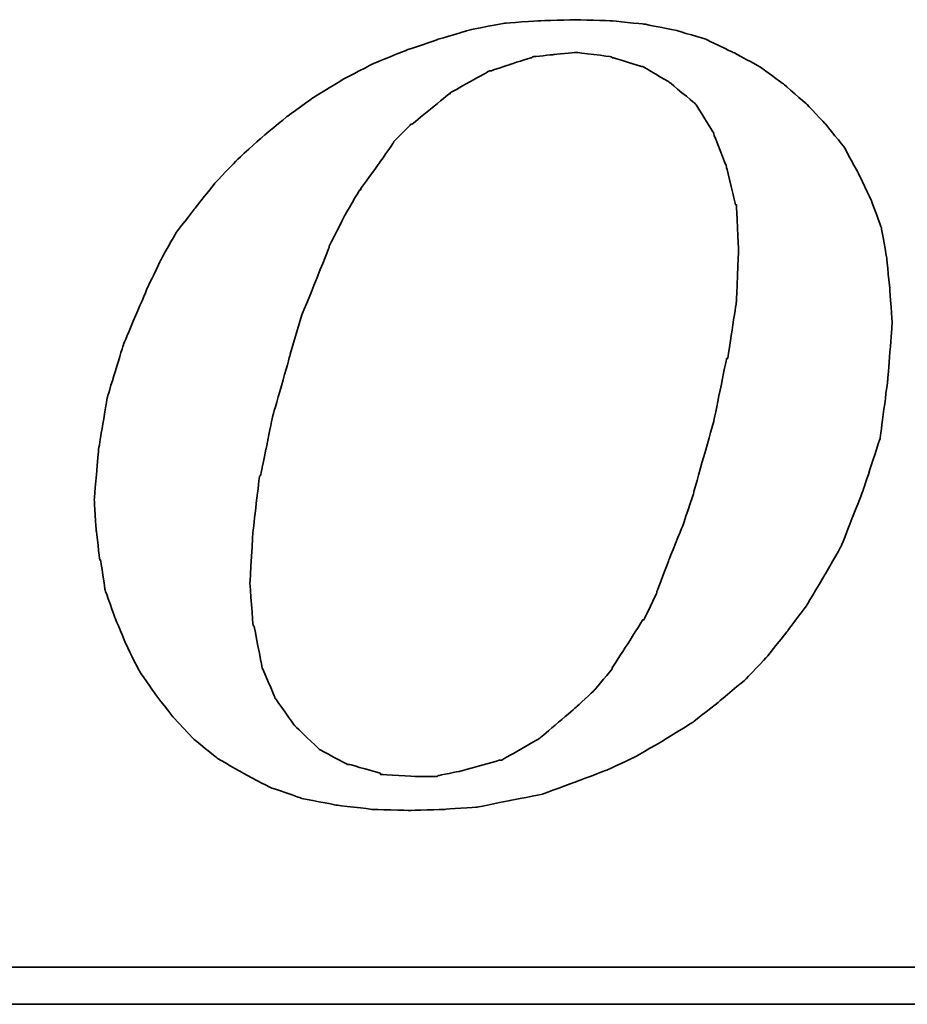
# Model space of a CAD drawing. Header units: millimetres. Extents: x -2774 to 3135, y -1571 to 860.
# Tile 80 of 256: x -2341.75 to -2336.27, y -1202.58 to -1196.5. Entities that reach past the tile are written whole.
import ezdxf

# ---------------------------------------------------------------- set-up
doc = ezdxf.new("R2010")
doc.units = ezdxf.units.MM
doc.layers.add('DIM', color=4, linetype='CONTINUOUS')
doc.layers.add('layer 1', color=7, linetype='CONTINUOUS')

# ---------------------------------------------------------------- blocks, each defined once
blk = doc.blocks.new('TBI MOTION logo(完整正式版)')
at = {"layer": 'layer 1', "color": 22, "lineweight": 35}
for points, knots in [([(-11.34375, -6.98375), (-11.34375, -6.98375), (-10.91375, -7.43875), (-10.91375, -7.43875), (-10.91375, -7.43875), (-10.91375, -7.43875), (-10.38625, -7.87125), (-10.38625, -7.87125), (-10.38625, -7.87125), (-10.38625, -7.87125), (-9.81125, -8.20375), (-9.81125, -8.20375), (-9.81125, -8.20375), (-9.81125, -8.20375), (-9.21125, -8.51875), (-9.21125, -8.51875), (-9.21125, -8.51875), (-9.21125, -8.51875), (-8.51625, -8.75875), (-8.51625, -8.75875), (-8.51625, -8.75875), (-8.51625, -8.75875), (-7.77125, -8.90375), (-7.77125, -8.90375), (-7.77125, -8.90375), (-7.77125, -8.90375), (-6.97875, -8.99875), (-6.97875, -8.99875), (-6.97875, -8.99875), (-6.97875, -8.99875), (-6.14125, -9.02375), (-6.14125, -9.02375), (-6.14125, -9.02375), (-6.14125, -9.02375), (-5.37125, -8.99875), (-5.37125, -8.99875), (-5.37125, -8.99875), (-5.37125, -8.99875), (-4.65375, -8.94875), (-4.65375, -8.94875), (-4.65375, -8.94875), (-4.65375, -8.94875), (-3.93375, -8.80625), (-3.93375, -8.80625), (-3.93375, -8.80625), (-3.93375, -8.80625), (-3.21375, -8.66375), (-3.21375, -8.66375), (-3.21375, -8.66375), (-3.21375, -8.66375), (-2.49375, -8.39875), (-2.49375, -8.39875), (-2.49375, -8.39875), (-2.49375, -8.39875), (-1.79875, -8.13375), (-1.79875, -8.13375), (-1.79875, -8.13375), (-1.79875, -8.13375), (-1.17375, -7.84375), (-1.17375, -7.84375), (-1.17375, -7.84375), (-1.17375, -7.84375), (-0.52375, -7.46375), (-0.52375, -7.46375), (-0.52375, -7.46375), (-0.52375, -7.46375), (0.10124, -7.07875), (0.10124, -7.07875), (0.10124, -7.07875), (0.10124, -7.07875), (0.67625, -6.62375), (0.67625, -6.62375), (0.67625, -6.62375), (0.67625, -6.62375), (1.24874, -6.14375), (1.24874, -6.14375), (1.24874, -6.14375), (1.24874, -6.14375), (1.72874, -5.64125), (1.72874, -5.64125), (1.72874, -5.64125), (1.72874, -5.64125), (2.18624, -5.06375), (2.18624, -5.06375), (2.18624, -5.06375), (2.18624, -5.06375), (2.61625, -4.48874), (2.61625, -4.48874), (2.61625, -4.48874), (2.61625, -4.48874), (3.00125, -3.83874), (3.00125, -3.83874), (3.00125, -3.83874), (3.00125, -3.83874), (3.36124, -3.21374), (3.36124, -3.21374), (3.36124, -3.21374), (3.36124, -3.21374), (3.84374, -1.99125), (3.84374, -1.99125), (3.84374, -1.99125), (3.84374, -1.99125), (4.22625, -0.81875), (4.22625, -0.81875), (4.22625, -0.81875), (4.22625, -0.81875), (4.39125, 0.45624), (4.39125, 0.45624), (4.39125, 0.45624), (4.39125, 0.45624), (4.48874, 1.70124), (4.48874, 1.70124), (4.48874, 1.70124), (4.48874, 1.70124), (4.43874, 2.44625), (4.43874, 2.44625), (4.43874, 2.44625), (4.43874, 2.44625), (4.36874, 3.14125), (4.36874, 3.14125), (4.36874, 3.14125), (4.36874, 3.14125), (4.25125, 3.81125), (4.25125, 3.81125), (4.25125, 3.81125), (4.25125, 3.81125), (4.03124, 4.41125), (4.03124, 4.41125), (4.03124, 4.41125), (4.03124, 4.41125), (3.74374, 5.01125), (3.74374, 5.01125), (3.74374, 5.01125), (3.74374, 5.01125), (3.43124, 5.58875), (3.43124, 5.58875), (3.43124, 5.58875), (3.43124, 5.58875), (3.02625, 6.09125), (3.02625, 6.09125), (3.02625, 6.09125), (3.02625, 6.09125), (2.59374, 6.54875), (2.59374, 6.54875), (2.59374, 6.54875), (2.59374, 6.54875), (2.09124, 6.98125), (2.09124, 6.98125), (2.09124, 6.98125), (2.09124, 6.98125), (1.56124, 7.36625), (1.56124, 7.36625), (1.56124, 7.36625), (1.56124, 7.36625), (0.98624, 7.67625), (0.98624, 7.67625), (0.98624, 7.67625), (0.98624, 7.67625), (0.38624, 7.96375), (0.38624, 7.96375), (0.38624, 7.96375), (0.38624, 7.96375), (-0.25875, 8.15625), (-0.25875, 8.15625), (-0.25875, 8.15625), (-0.25875, 8.15625), (-0.98125, 8.30125), (-0.98125, 8.30125), (-0.98125, 8.30125), (-0.98125, 8.30125), (-1.70124, 8.37125), (-1.70124, 8.37125), (-1.70124, 8.37125), (-1.70124, 8.37125), (-2.49375, 8.39624), (-2.49375, 8.39624), (-2.49375, 8.39624), (-2.49375, 8.39624), (-3.28625, 8.37125), (-3.28625, 8.37125), (-3.28625, 8.37125), (-3.28625, 8.37125), (-4.05125, 8.32125), (-4.05125, 8.32125), (-4.05125, 8.32125), (-4.05125, 8.32125), (-4.77375, 8.18125), (-4.77375, 8.18125), (-4.77375, 8.18125), (-4.77375, 8.18125), (-5.51625, 7.96375), (-5.51625, 7.96375), (-5.51625, 7.96375), (-5.51625, 7.96375), (-6.21125, 7.72625), (-6.21125, 7.72625), (-6.21125, 7.72625), (-6.21125, 7.72625), (-6.92875, 7.43625), (-6.92875, 7.43625), (-6.92875, 7.43625), (-6.92875, 7.43625), (-7.57875, 7.10125), (-7.57875, 7.10125), (-7.57875, 7.10125), (-7.57875, 7.10125), (-8.24875, 6.69125), (-8.24875, 6.69125), (-8.24875, 6.69125), (-8.24875, 6.69125), (-8.84875, 6.26125), (-8.84875, 6.26125), (-8.84875, 6.26125), (-8.84875, 6.26125), (-9.42625, 5.78125), (-9.42625, 5.78125), (-9.42625, 5.78125), (-9.42625, 5.78125), (-9.95375, 5.30125), (-9.95375, 5.30125), (-9.95375, 5.30125), (-9.95375, 5.30125), (-10.43375, 4.79624), (-10.43375, 4.79624), (-10.43375, 4.79624), (-10.43375, 4.79624), (-10.88875, 4.22125), (-10.88875, 4.22125), (-10.88875, 4.22125), (-10.88875, 4.22125), (-11.29875, 3.69375), (-11.29875, 3.69375), (-11.29875, 3.69375), (-11.29875, 3.69375), (-11.63375, 3.09125), (-11.63375, 3.09125), (-11.63375, 3.09125), (-11.63375, 3.09125), (-11.91875, 2.49625), (-11.91875, 2.49625), (-11.91875, 2.49625), (-11.91875, 2.49625), (-12.44875, 1.24625), (-12.44875, 1.24625), (-12.44875, 1.24625), (-12.44875, 1.24625), (-12.80875, 0.06874), (-12.80875, 0.06874), (-12.80875, 0.06874), (-12.80875, 0.06874), (-12.99875, -1.07875), (-12.99875, -1.07875), (-12.99875, -1.07875), (-12.99875, -1.07875), (-13.09375, -2.18375), (-13.09375, -2.18375), (-13.09375, -2.18375), (-13.09375, -2.18375), (-13.04875, -2.85375), (-13.04875, -2.85375), (-13.04875, -2.85375), (-13.04875, -2.85375), (-12.97375, -3.50375), (-12.97375, -3.50375), (-12.97375, -3.50375), (-12.97375, -3.50375), (-12.95375, -3.50375), (-12.95375, -3.50375), (-12.95375, -3.50375), (-12.95375, -3.50375), (-12.85375, -4.17375), (-12.85375, -4.17375), (-12.85375, -4.17375), (-12.85375, -4.17375), (-12.63875, -4.77624), (-12.63875, -4.77624), (-12.63875, -4.77624), (-12.63875, -4.77624), (-12.39875, -5.35125), (-12.39875, -5.35125), (-12.39875, -5.35125), (-12.39875, -5.35125), (-12.11375, -5.92875), (-12.11375, -5.92875), (-12.11375, -5.92875), (-12.11375, -5.92875), (-11.75375, -6.45375), (-11.75375, -6.45375), (-11.75375, -6.45375), (-11.75375, -6.45375), (-11.34375, -6.98375), (-11.34375, -6.98375)], [0, 0, 0, 0, 0.01369863, 0.01369863, 0.01369863, 0.01369864, 0.02739726, 0.02739726, 0.02739726, 0.02739727, 0.04109589, 0.04109589, 0.04109589, 0.0410959, 0.05479452, 0.05479452, 0.05479452, 0.05479453, 0.06849315, 0.06849315, 0.06849315, 0.06849316, 0.08219178, 0.08219178, 0.08219178, 0.08219179, 0.09589041, 0.09589041, 0.09589041, 0.09589042, 0.10958904, 0.10958904, 0.10958904, 0.10958905, 0.12328767, 0.12328767, 0.12328767, 0.12328768, 0.1369863, 0.1369863, 0.1369863, 0.13698631, 0.15068493, 0.15068493, 0.15068493, 0.15068494, 0.16438356, 0.16438356, 0.16438356, 0.16438357, 0.17808219, 0.17808219, 0.17808219, 0.1780822, 0.19178082, 0.19178082, 0.19178082, 0.19178083, 0.20547945, 0.20547945, 0.20547945, 0.20547946, 0.21917808, 0.21917808, 0.21917808, 0.21917809, 0.23287671, 0.23287671, 0.23287671, 0.23287672, 0.24657534, 0.24657534, 0.24657534, 0.24657535, 0.26027397, 0.26027397, 0.26027397, 0.26027398, 0.2739726, 0.2739726, 0.2739726, 0.27397261, 0.28767123, 0.28767123, 0.28767123, 0.28767124, 0.30136986, 0.30136986, 0.30136986, 0.30136987, 0.31506849, 0.31506849, 0.31506849, 0.3150685, 0.32876712, 0.32876712, 0.32876712, 0.32876713, 0.34246575, 0.34246575, 0.34246575, 0.34246576, 0.35616438, 0.35616438, 0.35616438, 0.35616439, 0.36986301, 0.36986301, 0.36986301, 0.36986302, 0.38356164, 0.38356164, 0.38356164, 0.38356165, 0.39726027, 0.39726027, 0.39726027, 0.39726028, 0.4109589, 0.4109589, 0.4109589, 0.41095891, 0.42465753, 0.42465753, 0.42465753, 0.42465754, 0.43835616, 0.43835616, 0.43835616, 0.43835617, 0.45205479, 0.45205479, 0.45205479, 0.4520548, 0.46575342, 0.46575342, 0.46575342, 0.46575343, 0.47945205, 0.47945205, 0.47945205, 0.47945206, 0.49315068, 0.49315068, 0.49315068, 0.49315069, 0.50684932, 0.50684932, 0.50684932, 0.50684933, 0.52054795, 0.52054795, 0.52054795, 0.52054796, 0.53424658, 0.53424658, 0.53424658, 0.53424659, 0.54794521, 0.54794521, 0.54794521, 0.54794522, 0.56164384, 0.56164384, 0.56164384, 0.56164385, 0.57534247, 0.57534247, 0.57534247, 0.57534248, 0.5890411, 0.5890411, 0.5890411, 0.58904111, 0.60273973, 0.60273973, 0.60273973, 0.60273974, 0.61643836, 0.61643836, 0.61643836, 0.61643837, 0.63013699, 0.63013699, 0.63013699, 0.630137, 0.64383562, 0.64383562, 0.64383562, 0.64383563, 0.65753425, 0.65753425, 0.65753425, 0.65753426, 0.67123288, 0.67123288, 0.67123288, 0.67123289, 0.68493151, 0.68493151, 0.68493151, 0.68493152, 0.69863014, 0.69863014, 0.69863014, 0.69863015, 0.71232877, 0.71232877, 0.71232877, 0.71232878, 0.7260274, 0.7260274, 0.7260274, 0.72602741, 0.73972603, 0.73972603, 0.73972603, 0.73972604, 0.75342466, 0.75342466, 0.75342466, 0.75342467, 0.76712329, 0.76712329, 0.76712329, 0.7671233, 0.78082192, 0.78082192, 0.78082192, 0.78082193, 0.79452055, 0.79452055, 0.79452055, 0.79452056, 0.80821918, 0.80821918, 0.80821918, 0.80821919, 0.82191781, 0.82191781, 0.82191781, 0.82191782, 0.83561644, 0.83561644, 0.83561644, 0.83561645, 0.84931507, 0.84931507, 0.84931507, 0.84931508, 0.8630137, 0.8630137, 0.8630137, 0.86301371, 0.87671233, 0.87671233, 0.87671233, 0.87671234, 0.89041096, 0.89041096, 0.89041096, 0.89041097, 0.90410959, 0.90410959, 0.90410959, 0.9041096, 0.91780822, 0.91780822, 0.91780822, 0.91780823, 0.93150685, 0.93150685, 0.93150685, 0.93150686, 0.94520548, 0.94520548, 0.94520548, 0.94520549, 0.95890411, 0.95890411, 0.95890411, 0.95890412, 0.97260274, 0.97260274, 0.97260274, 0.97260275, 0.98630137, 0.98630137, 0.98630137, 0.98630138, 1, 1, 1, 1]), ([(-8.77875, 1.03124), (-8.77875, 1.03124), (-8.51625, 1.89625), (-8.51625, 1.89625), (-8.51625, 1.89625), (-8.51625, 1.89625), (-8.20375, 2.66375), (-8.20375, 2.66375), (-8.20375, 2.66375), (-8.20375, 2.66375), (-7.91625, 3.38125), (-7.91625, 3.38125), (-7.91625, 3.38125), (-7.91625, 3.38125), (-7.91625, 3.40624), (-7.91625, 3.40624), (-7.91625, 3.40624), (-7.91625, 3.40624), (-7.57875, 4.07624), (-7.57875, 4.07624), (-7.57875, 4.07624), (-7.57875, 4.07624), (-7.24375, 4.65125), (-7.24375, 4.65125), (-7.24375, 4.65125), (-7.24375, 4.65125), (-7.21875, 4.65125), (-7.21875, 4.65125), (-7.21875, 4.65125), (-7.21875, 4.65125), (-7.21875, 4.67624), (-7.21875, 4.67624), (-7.21875, 4.67624), (-7.21875, 4.67624), (-6.83625, 5.20375), (-6.83625, 5.20375), (-6.83625, 5.20375), (-6.83625, 5.20375), (-6.49875, 5.68625), (-6.49875, 5.68625), (-6.49875, 5.68625), (-6.49875, 5.68625), (-6.49875, 5.70625), (-6.49875, 5.70625), (-6.49875, 5.70625), (-6.49875, 5.70625), (-6.11625, 6.09125), (-6.11625, 6.09125), (-6.11625, 6.09125), (-6.11625, 6.09125), (-6.09125, 6.09125), (-6.09125, 6.09125), (-6.09125, 6.09125), (-6.09125, 6.09125), (-5.27375, 6.76625), (-5.27375, 6.76625), (-5.27375, 6.76625), (-5.27375, 6.76625), (-5.24875, 6.76625), (-5.24875, 6.76625), (-5.24875, 6.76625), (-5.24875, 6.76625), (-5.24875, 6.78625), (-5.24875, 6.78625), (-5.24875, 6.78625), (-5.24875, 6.78625), (-4.38875, 7.26624), (-4.38875, 7.26624), (-4.38875, 7.26624), (-4.38875, 7.26624), (-4.36125, 7.26624), (-4.36125, 7.26624), (-4.36125, 7.26624), (-4.36125, 7.26624), (-3.93375, 7.41125), (-3.93375, 7.41125), (-3.93375, 7.41125), (-3.93375, 7.41125), (-3.47375, 7.55625), (-3.47375, 7.55625), (-3.47375, 7.55625), (-3.47375, 7.55625), (-3.45375, 7.55625), (-3.45375, 7.55625), (-3.45375, 7.55625), (-3.45375, 7.55625), (-3.42875, 7.58124), (-3.42875, 7.58124), (-3.42875, 7.58124), (-3.42875, 7.58124), (-2.97375, 7.62625), (-2.97375, 7.62625), (-2.97375, 7.62625), (-2.97375, 7.62625), (-2.49375, 7.67625), (-2.49375, 7.67625), (-2.49375, 7.67625), (-2.49375, 7.67625), (-2.46875, 7.67625), (-2.46875, 7.67625), (-2.46875, 7.67625), (-2.46875, 7.67625), (-1.70124, 7.58124), (-1.70124, 7.58124), (-1.70124, 7.58124), (-1.70124, 7.58124), (-1.67875, 7.55625), (-1.67875, 7.55625), (-1.67875, 7.55625), (-1.67875, 7.55625), (-1.65375, 7.55625), (-1.65375, 7.55625), (-1.65375, 7.55625), (-1.65375, 7.55625), (-1.03125, 7.36625), (-1.03125, 7.36625), (-1.03125, 7.36625), (-1.03125, 7.36625), (-1.00625, 7.36625), (-1.00625, 7.36625), (-1.00625, 7.36625), (-1.00625, 7.36625), (-0.43124, 7.02624), (-0.43124, 7.02624), (-0.43124, 7.02624), (-0.43124, 7.02624), (-0.40625, 7.00624), (-0.40625, 7.00624), (-0.40625, 7.00624), (-0.40625, 7.00624), (0.12124, 6.57124), (0.12124, 6.57124), (0.12124, 6.57124), (0.12124, 6.57124), (0.14624, 6.54875), (0.14624, 6.54875), (0.14624, 6.54875), (0.14624, 6.54875), (0.17124, 6.52375), (0.17124, 6.52375), (0.17124, 6.52375), (0.17124, 6.52375), (0.55625, 5.89875), (0.55625, 5.89875), (0.55625, 5.89875), (0.55625, 5.89875), (0.55625, 5.87625), (0.55625, 5.87625), (0.55625, 5.87625), (0.55625, 5.87625), (0.84124, 5.15625), (0.84124, 5.15625), (0.84124, 5.15625), (0.84124, 5.15625), (0.84124, 5.13125), (0.84124, 5.13125), (0.84124, 5.13125), (0.84124, 5.13125), (1.03624, 4.31875), (1.03624, 4.31875), (1.03624, 4.31875), (1.03624, 4.31875), (1.05624, 4.31875), (1.05624, 4.31875), (1.05624, 4.31875), (1.05624, 4.31875), (1.05624, 4.29125), (1.05624, 4.29125), (1.05624, 4.29125), (1.05624, 4.29125), (1.10625, 3.33125), (1.10625, 3.33125), (1.10625, 3.33125), (1.10625, 3.33125), (1.10625, 3.30875), (1.10625, 3.30875), (1.10625, 3.30875), (1.10625, 3.30875), (1.05624, 2.20624), (1.05624, 2.20624), (1.05624, 2.20624), (1.05624, 2.20624), (1.05624, 2.18124), (1.05624, 2.18124), (1.05624, 2.18124), (1.05624, 2.18124), (0.86624, 0.93624), (0.86624, 0.93624), (0.86624, 0.93624), (0.86624, 0.93624), (0.84124, 0.93624), (0.84124, 0.93624), (0.84124, 0.93624), (0.84124, 0.93624), (0.55625, -0.45874), (0.55625, -0.45874), (0.55625, -0.45874), (0.55625, -0.45874), (0.12124, -1.99125), (0.12124, -1.99125), (0.12124, -1.99125), (0.12124, -1.99125), (0.12124, -2.01874), (0.12124, -2.01874), (0.12124, -2.01874), (0.12124, -2.01874), (-0.13874, -2.78375), (-0.13874, -2.78375), (-0.13874, -2.78375), (-0.13874, -2.78375), (-0.43124, -3.50375), (-0.43124, -3.50375), (-0.43124, -3.50375), (-0.43124, -3.50375), (-0.69375, -4.19875), (-0.69375, -4.19875), (-0.69375, -4.19875), (-0.69375, -4.19875), (-0.69375, -4.22375), (-0.69375, -4.22375), (-0.69375, -4.22375), (-0.69375, -4.22375), (-0.98125, -4.82374), (-0.98125, -4.82374), (-0.98125, -4.82374), (-0.98125, -4.82374), (-1.00625, -4.82374), (-1.00625, -4.82374), (-1.00625, -4.82374), (-1.00625, -4.82374), (-1.33875, -5.35125), (-1.33875, -5.35125), (-1.33875, -5.35125), (-1.33875, -5.35125), (-1.67875, -5.87875), (-1.67875, -5.87875), (-1.67875, -5.87875), (-1.67875, -5.87875), (-1.67875, -5.90375), (-1.67875, -5.90375), (-1.67875, -5.90375), (-1.67875, -5.90375), (-2.05875, -6.35875), (-2.05875, -6.35875), (-2.05875, -6.35875), (-2.05875, -6.35875), (-2.08375, -6.38375), (-2.08375, -6.38375), (-2.08375, -6.38375), (-2.08375, -6.38375), (-2.46875, -6.74375), (-2.46875, -6.74375), (-2.46875, -6.74375), (-2.46875, -6.74375), (-3.25875, -7.41625), (-3.25875, -7.41625), (-3.25875, -7.41625), (-3.25875, -7.41625), (-3.28625, -7.43875), (-3.28625, -7.43875), (-3.28625, -7.43875), (-3.28625, -7.43875), (-4.12375, -7.91875), (-4.12375, -7.91875), (-4.12375, -7.91875), (-4.12375, -7.91875), (-4.14875, -7.91875), (-4.14875, -7.91875), (-4.14875, -7.91875), (-4.14875, -7.91875), (-4.17125, -7.91875), (-4.17125, -7.91875), (-4.17125, -7.91875), (-4.17125, -7.91875), (-5.03375, -8.15875), (-5.03375, -8.15875), (-5.03375, -8.15875), (-5.03375, -8.15875), (-5.51625, -8.25625), (-5.51625, -8.25625), (-5.51625, -8.25625), (-5.51625, -8.25625), (-5.54125, -8.27875), (-5.54125, -8.27875), (-5.54125, -8.27875), (-5.54125, -8.27875), (-5.56375, -8.27875), (-5.56375, -8.27875), (-5.56375, -8.27875), (-5.56375, -8.27875), (-5.99625, -8.27875), (-5.99625, -8.27875), (-5.99625, -8.27875), (-5.99625, -8.27875), (-6.76375, -8.23125), (-6.76375, -8.23125), (-6.76375, -8.23125), (-6.76375, -8.23125), (-6.78875, -8.23125), (-6.78875, -8.23125), (-6.78875, -8.23125), (-6.78875, -8.23125), (-6.78875, -8.20375), (-6.78875, -8.20375), (-6.78875, -8.20375), (-6.78875, -8.20375), (-7.45875, -8.01375), (-7.45875, -8.01375), (-7.45875, -8.01375), (-7.45875, -8.01375), (-7.48375, -8.01375), (-7.48375, -8.01375), (-7.48375, -8.01375), (-7.48375, -8.01375), (-7.50875, -8.01375), (-7.50875, -8.01375), (-7.50875, -8.01375), (-7.50875, -8.01375), (-8.13125, -7.67875), (-8.13125, -7.67875), (-8.13125, -7.67875), (-8.13125, -7.67875), (-8.15625, -7.65375), (-8.15625, -7.65375), (-8.15625, -7.65375), (-8.15625, -7.65375), (-8.65875, -7.17375), (-8.65875, -7.17375), (-8.65875, -7.17375), (-8.65875, -7.17375), (-8.68375, -7.14875), (-8.68375, -7.14875), (-8.68375, -7.14875), (-8.68375, -7.14875), (-9.08875, -6.57375), (-9.08875, -6.57375), (-9.08875, -6.57375), (-9.08875, -6.57375), (-9.11375, -6.54875), (-9.11375, -6.54875), (-9.11375, -6.54875), (-9.11375, -6.54875), (-9.11375, -6.52875), (-9.11375, -6.52875), (-9.11375, -6.52875), (-9.11375, -6.52875), (-9.40375, -5.85375), (-9.40375, -5.85375), (-9.40375, -5.85375), (-9.40375, -5.85375), (-9.40375, -5.82875), (-9.40375, -5.82875), (-9.40375, -5.82875), (-9.40375, -5.82875), (-9.56875, -4.96875), (-9.56875, -4.96875), (-9.56875, -4.96875), (-9.56875, -4.96875), (-9.59375, -4.94375), (-9.59375, -4.94375), (-9.59375, -4.94375), (-9.59375, -4.94375), (-9.66375, -4.03375), (-9.66375, -4.03375), (-9.66375, -4.03375), (-9.66375, -4.03375), (-9.66375, -4.00875), (-9.66375, -4.00875), (-9.66375, -4.00875), (-9.66375, -4.00875), (-9.59375, -2.85375), (-9.59375, -2.85375), (-9.59375, -2.85375), (-9.59375, -2.85375), (-9.45125, -1.65875), (-9.45125, -1.65875), (-9.45125, -1.65875), (-9.45125, -1.65875), (-9.42625, -1.63375), (-9.42625, -1.63375), (-9.42625, -1.63375), (-9.42625, -1.63375), (-9.16125, -0.33875), (-9.16125, -0.33875), (-9.16125, -0.33875), (-9.16125, -0.33875), (-8.77875, 1.00624), (-8.77875, 1.00624), (-8.77875, 1.00624), (-8.77875, 1.00624), (-8.77875, 1.03124), (-8.77875, 1.03124)], [0, 0, 0, 0, 0.01020408, 0.01020408, 0.01020408, 0.01020409, 0.02040816, 0.02040816, 0.02040816, 0.02040817, 0.03061224, 0.03061224, 0.03061224, 0.03061225, 0.04081633, 0.04081633, 0.04081633, 0.04081634, 0.05102041, 0.05102041, 0.05102041, 0.05102042, 0.06122449, 0.06122449, 0.06122449, 0.0612245, 0.07142857, 0.07142857, 0.07142857, 0.07142858, 0.08163265, 0.08163265, 0.08163265, 0.08163266, 0.09183673, 0.09183673, 0.09183673, 0.09183674, 0.10204082, 0.10204082, 0.10204082, 0.10204083, 0.1122449, 0.1122449, 0.1122449, 0.11224491, 0.12244898, 0.12244898, 0.12244898, 0.12244899, 0.13265306, 0.13265306, 0.13265306, 0.13265307, 0.14285714, 0.14285714, 0.14285714, 0.14285715, 0.15306122, 0.15306122, 0.15306122, 0.15306123, 0.16326531, 0.16326531, 0.16326531, 0.16326532, 0.17346939, 0.17346939, 0.17346939, 0.1734694, 0.18367347, 0.18367347, 0.18367347, 0.18367348, 0.19387755, 0.19387755, 0.19387755, 0.19387756, 0.20408163, 0.20408163, 0.20408163, 0.20408164, 0.21428571, 0.21428571, 0.21428571, 0.21428572, 0.2244898, 0.2244898, 0.2244898, 0.22448981, 0.23469388, 0.23469388, 0.23469388, 0.23469389, 0.24489796, 0.24489796, 0.24489796, 0.24489797, 0.25510204, 0.25510204, 0.25510204, 0.25510205, 0.26530612, 0.26530612, 0.26530612, 0.26530613, 0.2755102, 0.2755102, 0.2755102, 0.27551021, 0.28571429, 0.28571429, 0.28571429, 0.2857143, 0.29591837, 0.29591837, 0.29591837, 0.29591838, 0.30612245, 0.30612245, 0.30612245, 0.30612246, 0.31632653, 0.31632653, 0.31632653, 0.31632654, 0.32653061, 0.32653061, 0.32653061, 0.32653062, 0.33673469, 0.33673469, 0.33673469, 0.3367347, 0.34693878, 0.34693878, 0.34693878, 0.34693879, 0.35714286, 0.35714286, 0.35714286, 0.35714287, 0.36734694, 0.36734694, 0.36734694, 0.36734695, 0.37755102, 0.37755102, 0.37755102, 0.37755103, 0.3877551, 0.3877551, 0.3877551, 0.38775511, 0.39795918, 0.39795918, 0.39795918, 0.39795919, 0.40816327, 0.40816327, 0.40816327, 0.40816328, 0.41836735, 0.41836735, 0.41836735, 0.41836736, 0.42857143, 0.42857143, 0.42857143, 0.42857144, 0.43877551, 0.43877551, 0.43877551, 0.43877552, 0.44897959, 0.44897959, 0.44897959, 0.4489796, 0.45918367, 0.45918367, 0.45918367, 0.45918368, 0.46938776, 0.46938776, 0.46938776, 0.46938777, 0.47959184, 0.47959184, 0.47959184, 0.47959185, 0.48979592, 0.48979592, 0.48979592, 0.48979593, 0.5, 0.5, 0.5, 0.50000001, 0.51020408, 0.51020408, 0.51020408, 0.51020409, 0.52040816, 0.52040816, 0.52040816, 0.52040817, 0.53061224, 0.53061224, 0.53061224, 0.53061225, 0.54081633, 0.54081633, 0.54081633, 0.54081634, 0.55102041, 0.55102041, 0.55102041, 0.55102042, 0.56122449, 0.56122449, 0.56122449, 0.5612245, 0.57142857, 0.57142857, 0.57142857, 0.57142858, 0.58163265, 0.58163265, 0.58163265, 0.58163266, 0.59183673, 0.59183673, 0.59183673, 0.59183674, 0.60204082, 0.60204082, 0.60204082, 0.60204083, 0.6122449, 0.6122449, 0.6122449, 0.61224491, 0.62244898, 0.62244898, 0.62244898, 0.62244899, 0.63265306, 0.63265306, 0.63265306, 0.63265307, 0.64285714, 0.64285714, 0.64285714, 0.64285715, 0.65306122, 0.65306122, 0.65306122, 0.65306123, 0.66326531, 0.66326531, 0.66326531, 0.66326532, 0.67346939, 0.67346939, 0.67346939, 0.6734694, 0.68367347, 0.68367347, 0.68367347, 0.68367348, 0.69387755, 0.69387755, 0.69387755, 0.69387756, 0.70408163, 0.70408163, 0.70408163, 0.70408164, 0.71428571, 0.71428571, 0.71428571, 0.71428572, 0.7244898, 0.7244898, 0.7244898, 0.72448981, 0.73469388, 0.73469388, 0.73469388, 0.73469389, 0.74489796, 0.74489796, 0.74489796, 0.74489797, 0.75510204, 0.75510204, 0.75510204, 0.75510205, 0.76530612, 0.76530612, 0.76530612, 0.76530613, 0.7755102, 0.7755102, 0.7755102, 0.77551021, 0.78571429, 0.78571429, 0.78571429, 0.7857143, 0.79591837, 0.79591837, 0.79591837, 0.79591838, 0.80612245, 0.80612245, 0.80612245, 0.80612246, 0.81632653, 0.81632653, 0.81632653, 0.81632654, 0.82653061, 0.82653061, 0.82653061, 0.82653062, 0.83673469, 0.83673469, 0.83673469, 0.8367347, 0.84693878, 0.84693878, 0.84693878, 0.84693879, 0.85714286, 0.85714286, 0.85714286, 0.85714287, 0.86734694, 0.86734694, 0.86734694, 0.86734695, 0.87755102, 0.87755102, 0.87755102, 0.87755103, 0.8877551, 0.8877551, 0.8877551, 0.88775511, 0.89795918, 0.89795918, 0.89795918, 0.89795919, 0.90816327, 0.90816327, 0.90816327, 0.90816328, 0.91836735, 0.91836735, 0.91836735, 0.91836736, 0.92857143, 0.92857143, 0.92857143, 0.92857144, 0.93877551, 0.93877551, 0.93877551, 0.93877552, 0.94897959, 0.94897959, 0.94897959, 0.9489796, 0.95918367, 0.95918367, 0.95918367, 0.95918368, 0.96938776, 0.96938776, 0.96938776, 0.96938777, 0.97959184, 0.97959184, 0.97959184, 0.97959185, 0.98979592, 0.98979592, 0.98979592, 0.98979593, 1, 1, 1, 1]), ([(75.90875, -9.47875), (75.90875, -9.47875), (75.90875, -12.28625), (75.90875, -12.28625), (75.90875, -12.28625), (75.90875, -12.28625), (75.90875, -12.47875), (75.90875, -12.47875), (75.90875, -12.47875), (75.90875, -12.47875), (75.71625, -12.47875), (75.71625, -12.47875), (75.71625, -12.47875), (75.71625, -12.47875), (-88.32875, -12.47875), (-88.32875, -12.47875), (-88.32875, -12.47875), (-88.32875, -12.47875), (-88.32875, -13.29375), (-88.32875, -13.29375), (-88.32875, -13.29375), (-88.32875, -13.29375), (82.89125, -13.29375), (82.89125, -13.29375), (82.89125, -13.29375), (82.89125, -13.29375), (75.90875, -9.47875), (75.90875, -9.47875)], [0, 0, 0, 0, 0.14285714, 0.14285714, 0.14285714, 0.14285715, 0.28571429, 0.28571429, 0.28571429, 0.2857143, 0.42857143, 0.42857143, 0.42857143, 0.42857144, 0.57142857, 0.57142857, 0.57142857, 0.57142858, 0.71428571, 0.71428571, 0.71428571, 0.71428572, 0.85714286, 0.85714286, 0.85714286, 0.85714287, 1, 1, 1, 1])]:
    blk.add_open_spline(points, degree=3, knots=knots, dxfattribs=at)

msp = doc.modelspace()

# ---------------------------------------------------------------- block references
at = {"layer": 'DIM', "color": 7, "xscale": 0.2802190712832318, "yscale": 0.2802190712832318, "zscale": 0.2802190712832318}
msp.add_blockref('TBI MOTION logo(完整正式版)', (-2337.6206, -1198.8543), dxfattribs=at)

doc.saveas('drawing.dxf')
